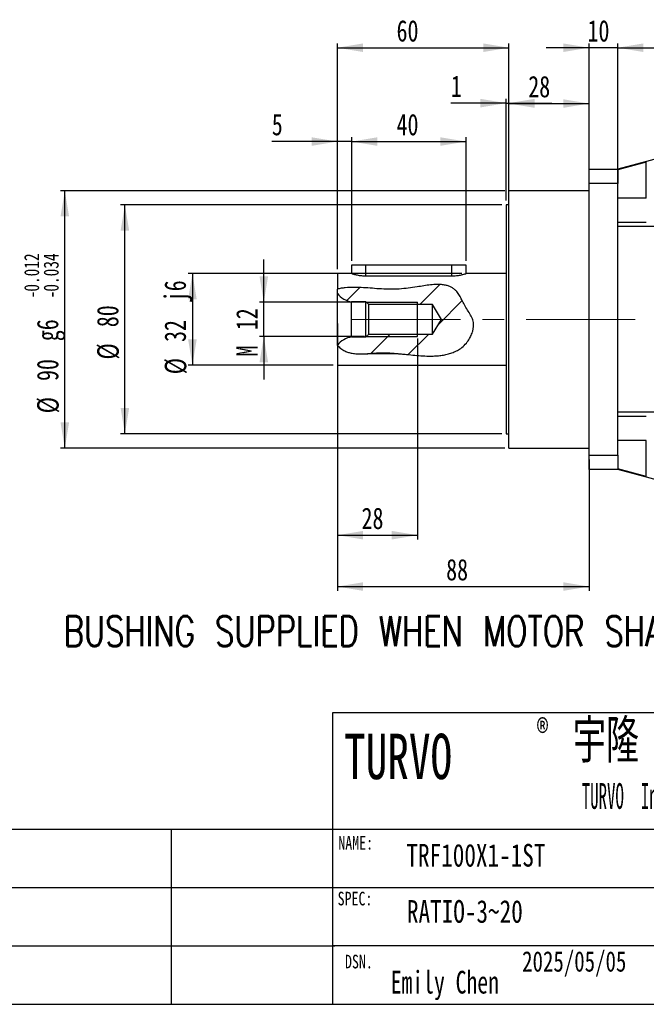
# Model space of a CAD drawing. Header units: millimetres. Extents: x 5 to 297, y -30 to 205.
# Tile 2 of 4: x 134 to 207, y 5 to 120. Entities that reach past the tile are written whole.
import ezdxf

# ---------------------------------------------------------------- set-up
doc = ezdxf.new("R2010")
doc.units = ezdxf.units.MM
doc.linetypes.add('CENTERX2', pattern=[20.32, 12.7, -2.54, 2.54, -2.54])
doc.layers.add('DIM', color=5, linetype='Continuous')
doc.layers.add('FORMAT', color=7, linetype='Continuous')
doc.layers.add('SLD-0', color=7, linetype='Continuous', lineweight=25)
doc.styles.add('SLDTEXTSTYLE0', font='TXT', dxfattribs={"width": 0.7})
doc.styles.add('SLDTEXTSTYLE1', font='TXT', dxfattribs={"width": 0.7, "bigfont": 'bigfont'})
doc.styles.add('SLDTEXTSTYLE2', font='TXT', dxfattribs={"width": 0.481674})
doc.styles.add('SLDTEXTSTYLE3', font='TXT', dxfattribs={"width": 0.75, "bigfont": 'bigfont'})
doc.styles.add('SLDTEXTSTYLE4', font='TXT', dxfattribs={"width": 0.75})
doc.dimstyles.new('SLDDIMSTYLE0', dxfattribs={"dimtxt": 2.5, "dimasz": 3, "dimexe": 0, "dimexo": 0.0625, "dimtad": 1, "dimlfac": 3, "dimrnd": 1e-09, "dimzin": 12, "dimdsep": 46, "dimtxsty": 'SLDTEXTSTYLE4', "dimsah": 1, "dimcen": 0.09, "dimadec": 0, "dimazin": 3, "dimtfac": 1, "dimtdec": 1, "dimtofl": 0, "dimtmove": 0, "dimatfit": 3, "dimfxl": 1, "dimfrac": 2, "dimtolj": 1, "dimtzin": 12, "dimarcsym": 0})
doc.dimstyles.new('SLDDIMSTYLE1', dxfattribs={"dimtxt": 2.5, "dimasz": 3, "dimexe": 0, "dimexo": 0.0625, "dimtad": 1, "dimlfac": 3, "dimrnd": 1e-09, "dimzin": 12, "dimdsep": 46, "dimtxsty": 'SLDTEXTSTYLE4', "dimsah": 1, "dimcen": 0.09, "dimadec": 0, "dimazin": 3, "dimtfac": 1, "dimtdec": 1, "dimtmove": 0, "dimatfit": 0, "dimfxl": 1, "dimfrac": 2, "dimtolj": 1, "dimtzin": 12, "dimarcsym": 0})
doc.dimstyles.new('SLDDIMSTYLE2', dxfattribs={"dimtxt": 2.5, "dimasz": 3, "dimexe": 0, "dimexo": 0.0625, "dimtad": 1, "dimdec": 3, "dimlfac": 3, "dimrnd": 1e-09, "dimzin": 12, "dimdsep": 46, "dimtxsty": 'SLDTEXTSTYLE4', "dimsah": 1, "dimcen": 0.09, "dimadec": 0, "dimazin": 3, "dimtol": 1, "dimtp": -0.012, "dimtm": 0.034, "dimtfac": 1, "dimtdec": 3, "dimtofl": 0, "dimtmove": 0, "dimatfit": 3, "dimfxl": 1, "dimfrac": 2, "dimtolj": 1, "dimarcsym": 0})
doc.dimstyles.new('SLDDIMSTYLE3', dxfattribs={"dimtxt": 2.5, "dimasz": 3, "dimexe": 0, "dimexo": 0.0625, "dimtad": 1, "dimlfac": 3, "dimrnd": 1e-09, "dimzin": 12, "dimdsep": 46, "dimtxsty": 'SLDTEXTSTYLE4', "dimsah": 1, "dimcen": 0.09, "dimadec": 0, "dimazin": 3, "dimtfac": 1, "dimtdec": 1, "dimtofl": 0, "dimtmove": 0, "dimatfit": 3, "dimfxl": 1, "dimfrac": 2, "dimtolj": 1, "dimarcsym": 0})

# ---------------------------------------------------------------- blocks, each defined once
blk = doc.blocks.new('SW_NOTE_0_2')
at = {"layer": 'SLD-0', "color": 0, "insert": (0, 4.09), "char_height": 3.175, "attachment_point": 1, "style": 'SLDTEXTSTYLE1'}
blk.add_mtext('科技股份有限公司', dxfattribs=at)
blk = doc.blocks.new('SW_NOTE_0_3')
at = {"layer": 'SLD-0', "color": 0, "insert": (0, 3.87), "char_height": 3, "attachment_point": 1, "style": 'SLDTEXTSTYLE2'}
blk.add_mtext('TURVO  International  Co.,  Ltd', dxfattribs=at)
blk = doc.blocks.new('SW_NOTE_0_4')
at = {"layer": 'SLD-0', "color": 0, "insert": (0, 6.48), "char_height": 5.027, "attachment_point": 1, "style": 'SLDTEXTSTYLE1'}
blk.add_mtext('宇隆', dxfattribs=at)
blk = doc.blocks.new('SW_NOTE_0')
at = {"layer": 'SLD-0', "color": 0, "insert": (0, 6.82), "char_height": 5.292, "attachment_point": 1, "style": 'SLDTEXTSTYLE0'}
blk.add_mtext('TURVO', dxfattribs=at)
blk = doc.blocks.new('SW_NOTE_0_1')
at = {"layer": 'SLD-0', "color": 0, "insert": (0, 4.09), "char_height": 3.17, "attachment_point": 1, "style": 'SLDTEXTSTYLE0'}
blk.add_mtext('®', dxfattribs=at)
blk = doc.blocks.new('圖塊6')
at = {"layer": 'SLD-0', "color": 7}
for name, p in [('SW_NOTE_0_1', (22.54, 3.86)), ('SW_NOTE_0', (0.12, -0.56))]:
    blk.add_blockref(name, p, dxfattribs=at)
blk = doc.blocks.new('圖塊25')
at = {"color": 7, "linetype": 'Continuous'}
blk.add_blockref('圖塊6', (-0.72, 0.98), dxfattribs=at)
at = {"layer": 'SLD-0', "color": 7}
for name, p in [('SW_NOTE_0_4', (26.06, 2.43)), ('SW_NOTE_0_2', (40.05, 3.09)), ('SW_NOTE_0_3', (27.1, -2.39))]:
    blk.add_blockref(name, p, dxfattribs=at)
blk = doc.blocks.new('_D_7')
at = {"layer": 'DIM'}
for p, q in [((190.77, 99.85), (139.01, 99.85)), ((139.51, 69.85), (139.51, 99.85)), ((190.77, 69.85), (139.01, 69.85))]:
    blk.add_line(p, q, dxfattribs=at)
for points in [[(139.51, 99.85), (139.01, 96.85), (140.01, 96.85)], [(139.51, 69.85), (140.01, 72.85), (139.01, 72.85)]]:
    blk.add_solid(points, dxfattribs=at)
at = {"layer": 'DIM', "attachment_point": 1, "rotation": 90, "style": 'SLDTEXTSTYLE4'}
for s, insert, char_height in [('0.012', (134.77, 88.08), 1.75), ('0.034', (137.04, 88.08), 1.75), ('-', (134.77, 87.31), 1.75), ('-', (137.04, 87.31), 1.75), ('g6', (136.25, 82.31), 2.5), ('90', (136.25, 77.67), 2.5), ('%%c', (136.29, 73.9), 2.5)]:
    blk.add_mtext(s, dxfattribs=dict(at, insert=insert, char_height=char_height))
blk = doc.blocks.new('_D_8')
at = {"layer": 'DIM'}
for p, q in [((190.94, 98.69), (190.94, 110.56)), ((191.27, 98.69), (191.27, 110.56)), ((190.94, 110.06), (184.5, 110.06)), ((190.94, 110.06), (191.27, 110.06)), ((191.27, 110.06), (196.27, 110.06))]:
    blk.add_line(p, q, dxfattribs=at)
for points in [[(190.94, 110.06), (187.94, 110.56), (187.94, 109.56)], [(191.27, 110.06), (194.27, 109.56), (194.27, 110.56)]]:
    blk.add_solid(points, dxfattribs=at)
at = {"layer": 'DIM', "insert": (184.5, 113.28), "char_height": 2.5, "attachment_point": 1, "style": 'SLDTEXTSTYLE4'}
blk.add_mtext('1', dxfattribs=at)
blk = doc.blocks.new('_D_9')
at = {"layer": 'DIM'}
for p, q in [((190.44, 98.19), (146.01, 98.19)), ((146.51, 71.52), (146.51, 98.19)), ((190.44, 71.52), (146.01, 71.52))]:
    blk.add_line(p, q, dxfattribs=at)
for points in [[(146.51, 98.19), (146.01, 95.19), (147.01, 95.19)], [(146.51, 71.52), (147.01, 74.52), (146.01, 74.52)]]:
    blk.add_solid(points, dxfattribs=at)
at = {"layer": 'DIM', "char_height": 2.5, "attachment_point": 1, "rotation": 90, "style": 'SLDTEXTSTYLE4'}
for s, insert in [('80', (143.25, 83.94)), ('%%c', (143.29, 80.17))]:
    blk.add_mtext(s, dxfattribs=dict(at, insert=insert))
blk = doc.blocks.new('_D_10')
at = {"layer": 'DIM'}
for p, q in [((171.27, 84.35), (171.27, 53.2)), ((200.6, 68.52), (200.6, 53.2)), ((171.27, 53.7), (200.6, 53.7))]:
    blk.add_line(p, q, dxfattribs=at)
for points in [[(171.27, 53.7), (174.27, 53.2), (174.27, 54.2)], [(200.6, 53.7), (197.6, 54.2), (197.6, 53.2)]]:
    blk.add_solid(points, dxfattribs=at)
at = {"layer": 'DIM', "insert": (183.95, 56.92), "char_height": 2.5, "attachment_point": 1, "style": 'SLDTEXTSTYLE4'}
blk.add_mtext('88', dxfattribs=at)
blk = doc.blocks.new('_D_11')
at = {"layer": 'DIM'}
for p, q in [((171.27, 82.64), (171.27, 59.19)), ((180.6, 82.64), (180.6, 59.19)), ((171.27, 59.69), (180.6, 59.69))]:
    blk.add_line(p, q, dxfattribs=at)
for points in [[(171.27, 59.69), (174.27, 59.19), (174.27, 60.19)], [(180.6, 59.69), (177.6, 60.19), (177.6, 59.19)]]:
    blk.add_solid(points, dxfattribs=at)
at = {"layer": 'DIM', "insert": (174.09, 62.91), "char_height": 2.5, "attachment_point": 1, "style": 'SLDTEXTSTYLE4'}
blk.add_mtext('28', dxfattribs=at)
blk = doc.blocks.new('_D_12')
at = {"layer": 'DIM'}
for p, q in [((162.7, 86.85), (162.7, 91.85)), ((174.44, 86.85), (162.2, 86.85)), ((162.7, 82.85), (162.7, 86.85)), ((174.44, 82.85), (162.2, 82.85)), ((162.7, 82.85), (162.7, 77.85))]:
    blk.add_line(p, q, dxfattribs=at)
for points in [[(162.7, 86.85), (163.2, 89.85), (162.2, 89.85)], [(162.7, 82.85), (162.2, 79.85), (163.2, 79.85)]]:
    blk.add_solid(points, dxfattribs=at)
at = {"layer": 'DIM', "char_height": 2.5, "attachment_point": 1, "rotation": 90, "style": 'SLDTEXTSTYLE4'}
for s, insert in [('12', (159.48, 83.59)), ('M', (159.48, 80.52))]:
    blk.add_mtext(s, dxfattribs=dict(at, insert=insert))
blk = doc.blocks.new('_D_13')
at = {"layer": 'DIM'}
for p, q in [((171.27, 90.69), (171.27, 106.08)), ((172.94, 91.69), (172.94, 106.08)), ((171.27, 105.58), (163.63, 105.58)), ((172.94, 105.58), (171.27, 105.58)), ((172.94, 105.58), (177.94, 105.58))]:
    blk.add_line(p, q, dxfattribs=at)
for points in [[(171.27, 105.58), (168.27, 106.08), (168.27, 105.08)], [(172.94, 105.58), (175.94, 105.08), (175.94, 106.08)]]:
    blk.add_solid(points, dxfattribs=at)
at = {"layer": 'DIM', "insert": (163.63, 108.81), "char_height": 2.5, "attachment_point": 1, "style": 'SLDTEXTSTYLE4'}
blk.add_mtext('5', dxfattribs=at)
blk = doc.blocks.new('_D_14')
at = {"layer": 'DIM'}
for p, q in [((172.94, 91.69), (172.94, 106.08)), ((186.27, 91.69), (186.27, 106.08)), ((172.94, 105.58), (186.27, 105.58))]:
    blk.add_line(p, q, dxfattribs=at)
for points in [[(172.94, 105.58), (175.94, 105.08), (175.94, 106.08)], [(186.27, 105.58), (183.27, 106.08), (183.27, 105.08)]]:
    blk.add_solid(points, dxfattribs=at)
at = {"layer": 'DIM', "insert": (178.17, 108.81), "char_height": 2.5, "attachment_point": 1, "style": 'SLDTEXTSTYLE4'}
blk.add_mtext('40', dxfattribs=at)
blk = doc.blocks.new('_D_15')
at = {"layer": 'DIM'}
for p, q in [((191.27, 100.35), (191.27, 110.51)), ((200.6, 101.19), (200.6, 110.51)), ((191.27, 110.01), (200.6, 110.01))]:
    blk.add_line(p, q, dxfattribs=at)
for points in [[(191.27, 110.01), (194.27, 109.51), (194.27, 110.51)], [(200.6, 110.01), (197.6, 110.51), (197.6, 109.51)]]:
    blk.add_solid(points, dxfattribs=at)
at = {"layer": 'DIM', "insert": (193.52, 113.24), "char_height": 2.5, "attachment_point": 1, "style": 'SLDTEXTSTYLE4'}
blk.add_mtext('28', dxfattribs=at)
blk = doc.blocks.new('_D_16')
at = {"layer": 'DIM'}
for p, q in [((171.27, 90.69), (171.27, 117.02)), ((171.27, 116.52), (191.27, 116.52)), ((191.27, 100.35), (191.27, 117.02))]:
    blk.add_line(p, q, dxfattribs=at)
for points in [[(171.27, 116.52), (174.27, 116.02), (174.27, 117.02)], [(191.27, 116.52), (188.27, 117.02), (188.27, 116.02)]]:
    blk.add_solid(points, dxfattribs=at)
at = {"layer": 'DIM', "insert": (178.17, 119.74), "char_height": 2.5, "attachment_point": 1, "style": 'SLDTEXTSTYLE4'}
blk.add_mtext('60', dxfattribs=at)
blk = doc.blocks.new('_D_17')
at = {"layer": 'DIM'}
for p, q in [((200.6, 116.52), (195.6, 116.52)), ((200.6, 101.19), (200.6, 117.02)), ((203.94, 116.52), (200.6, 116.52)), ((203.94, 74.53), (203.94, 117.02)), ((203.94, 116.52), (208.94, 116.52))]:
    blk.add_line(p, q, dxfattribs=at)
for points in [[(200.6, 116.52), (197.6, 117.02), (197.6, 116.02)], [(203.94, 116.52), (206.94, 116.02), (206.94, 117.02)]]:
    blk.add_solid(points, dxfattribs=at)
at = {"layer": 'DIM', "insert": (200.42, 119.74), "char_height": 2.5, "attachment_point": 1, "style": 'SLDTEXTSTYLE4'}
blk.add_mtext('10', dxfattribs=at)
blk = doc.blocks.new('_D_18')
at = {"layer": 'DIM'}
for p, q in [((185.77, 90.19), (153.88, 90.19)), ((154.38, 90.19), (154.38, 79.52)), ((170.77, 79.52), (153.88, 79.52))]:
    blk.add_line(p, q, dxfattribs=at)
for points in [[(154.38, 90.19), (153.88, 87.19), (154.88, 87.19)], [(154.38, 79.52), (154.88, 82.52), (153.88, 82.52)]]:
    blk.add_solid(points, dxfattribs=at)
at = {"layer": 'DIM', "char_height": 2.5, "attachment_point": 1, "rotation": 90, "style": 'SLDTEXTSTYLE4'}
for s, insert in [('j6', (151.12, 86.85)), ('32', (151.12, 82.22)), ('%%c', (151.16, 78.45))]:
    blk.add_mtext(s, dxfattribs=dict(at, insert=insert))

msp = doc.modelspace()

# ---------------------------------------------------------------- hatches: boundary and pattern name
at = {"linetype": 'Continuous', "lineweight": 18}
h = msp.add_hatch(dxfattribs=at)
h.set_pattern_fill('ANSI32', style=0)
edge = h.paths.add_edge_path(flags=0)
edge.add_spline(control_points=[(171.269668, 81.820519), (171.606774, 81.48128), (172.971641, 80.533809), (176.513636, 81.215637), (180.870943, 80.442127), (186.136693, 80.534134), (187.509892, 84.473464), (186.047993, 86.304101), (184.898729, 89.857028), (179.79217, 88.214866), (175.941014, 88.39016), (172.621311, 88.717559), (171.269668, 88.376399)], knot_values=[0.1297287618, 0.1297287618, 0.1297287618, 0.1297287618, 0.1631356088, 0.249170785, 0.3521451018, 0.4877269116, 0.5535271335, 0.582129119, 0.6464534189, 0.7802556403, 0.851923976, 0.9482876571, 0.9482876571, 0.9482876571, 0.9482876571], weights=[1, 1, 1, 1, 1, 1, 1, 1, 1, 1, 1, 1, 1], degree=3, periodic=0)
edge.add_line((171.269668, 88.376399), (171.269668, 87.853993))
edge.add_arc((173.335156, 89.540667), 2.666667, 219.23502901, 261.39869063)
edge.add_line((172.936335, 86.903993), (174.603002, 86.903993))
edge.add_line((174.603002, 86.903993), (174.936335, 86.570659))
edge.add_line((174.936335, 86.570659), (182.369668, 86.570659))
edge.add_line((182.369668, 86.570659), (183.401146, 84.853993))
edge.add_line((183.401146, 84.853993), (182.369668, 83.137326))
edge.add_line((182.369668, 83.137326), (174.936335, 83.137326))
edge.add_line((174.936335, 83.137326), (174.603002, 82.803993))
edge.add_line((174.603002, 82.803993), (172.936335, 82.803993))
edge.add_arc((173.335156, 80.167318), 2.666667, 98.60130937, 140.76497099)
edge.add_line((171.269668, 81.853993), (171.269668, 81.820519))

# ---------------------------------------------------------------- linework, layer by layer
at = {"color": 7, "linetype": 'Continuous', "lineweight": 25}
for p, q in [((210.103002, 104.020659), (203.936335, 102.353993)), ((200.603002, 102.353993), (203.936335, 102.353993)), ((200.603002, 100.687326), (200.603002, 102.353993)), ((207.269668, 103.17918), (203.936335, 102.278279)), ((203.936335, 102.353993), (203.936335, 100.687326)), ((207.269668, 98.996128), (207.269668, 103.17918)), ((203.936335, 100.687326), (200.603002, 100.687326)), ((200.603002, 69.020659), (200.603002, 100.687326)), ((203.936335, 95.67464), (203.936335, 100.687326)), ((200.603002, 99.853993), (191.269668, 99.853993)), ((191.269668, 84.853993), (191.269668, 99.853993)), ((207.269668, 98.996128), (203.936335, 98.996128)), ((191.269668, 98.187326), (190.936335, 98.187326)), ((190.936335, 98.187326), (190.936335, 71.520659)), ((207.269668, 96.162795), (203.936335, 96.162795)), ((210.103002, 95.67464), (203.936335, 95.67464)), ((203.936335, 74.033346), (203.936335, 95.67464)), ((172.936335, 91.187326), (172.936335, 90.185467)), ((174.603002, 91.187326), (172.936335, 91.187326)), ((174.603002, 89.920221), (174.603002, 91.187326)), ((184.603002, 91.187326), (174.603002, 91.187326)), ((186.269668, 91.187326), (184.603002, 91.187326)), ((184.603002, 89.920221), (184.603002, 91.187326)), ((186.269668, 90.185467), (186.269668, 91.187326)), ((172.942295, 90.187326), (171.269668, 90.187326)), ((171.269668, 90.187326), (171.269668, 88.376399)), ((174.603002, 89.920221), (184.603002, 89.920221)), ((190.936335, 90.187326), (186.263709, 90.187326)), ((171.269668, 87.853993), (171.269668, 88.376399)), ((171.269668, 81.853993), (171.269668, 87.853993)), ((174.603002, 86.903993), (172.936335, 86.903993)), ((172.936335, 82.803993), (172.936335, 86.903993)), ((174.936335, 86.570659), (174.603002, 86.903993)), ((174.603002, 82.803993), (174.603002, 86.903993)), ((182.369668, 86.570659), (174.936335, 86.570659)), ((174.936335, 83.137326), (174.936335, 86.570659)), ((183.401146, 84.853993), (182.369668, 86.570659)), ((182.369668, 83.137326), (182.369668, 86.570659)), ((182.369668, 83.137326), (183.401146, 84.853993)), ((191.269668, 69.853993), (191.269668, 84.853993)), ((172.936335, 82.803993), (174.603002, 82.803993)), ((174.603002, 82.803993), (174.936335, 83.137326)), ((174.936335, 83.137326), (182.369668, 83.137326)), ((171.269668, 81.820519), (171.269668, 81.853993)), ((171.269668, 81.820519), (171.269668, 79.520659)), ((171.269668, 79.520659), (190.936335, 79.520659)), ((210.103002, 74.033346), (203.936335, 74.033346)), ((203.936335, 69.020659), (203.936335, 74.033346)), ((207.269668, 73.54519), (203.936335, 73.54519)), ((190.936335, 71.520659), (191.269668, 71.520659)), ((207.269668, 70.711857), (203.936335, 70.711857)), ((207.269668, 66.528806), (207.269668, 70.711857)), ((191.269668, 69.853993), (200.603002, 69.853993)), ((200.603002, 67.353993), (200.603002, 69.020659)), ((200.603002, 69.020659), (203.936335, 69.020659)), ((203.936335, 69.020659), (203.936335, 67.353993)), ((203.936335, 67.353993), (200.603002, 67.353993)), ((207.269668, 66.528806), (203.936335, 67.429707)), ((210.103002, 65.687326), (203.936335, 67.353993))]:
    msp.add_line(p, q, dxfattribs=at)
for centre, start, end in [((173.335156, 89.540667), 219.23502901, 261.39869063), ((173.335156, 80.167318), 98.60130937, 140.76497099)]:
    msp.add_arc(centre, 2.666667, start, end, dxfattribs=at)
for points, knots in [([(172.942295, 90.185467), (172.941351, 90.18576), (172.93879, 90.186556), (172.984029, 90.172485), (173.070426, 90.146627), (173.199839, 90.110309), (173.366335, 90.067938), (173.570532, 90.022856), (173.805896, 89.980517), (174.068461, 89.946132), (174.336921, 89.924132), (174.518556, 89.921462), (174.603002, 89.920221)], [0, 0, 0, 0, 0.0588111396, 0.1595926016, 0.2632353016, 0.3653477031, 0.4701943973, 0.5765024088, 0.6858181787, 0.7931390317, 0.9038262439, 1, 1, 1, 1]), ([(184.603002, 89.920221), (184.692796, 89.921616), (184.875077, 89.924448), (185.139224, 89.946531), (185.390175, 89.979137), (185.619513, 90.019729), (185.825293, 90.064482), (185.998796, 90.108267), (186.136474, 90.146844), (186.225875, 90.173673), (186.269228, 90.187187), (186.265042, 90.185882), (186.263709, 90.185467)], [0, 0, 0, 0, 0.10224528, 0.2075547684, 0.3097735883, 0.4147896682, 0.5201925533, 0.6285133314, 0.7361310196, 0.8470600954, 0.9513136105, 1, 1, 1, 1]), ([(171.269668, 81.820519), (171.403015, 81.696269), (171.669467, 81.447993), (172.102392, 81.178591), (172.548248, 80.995407), (173.030575, 80.876217), (173.584251, 80.819193), (174.419952, 80.82565), (175.486369, 80.867937), (176.787022, 80.886342), (178.08687, 80.867843), (179.255568, 80.777265), (180.292123, 80.660669), (181.216196, 80.590033), (182.037163, 80.565785), (182.747634, 80.588239), (183.342504, 80.643041), (183.925892, 80.740763), (184.486427, 80.890522), (185.015776, 81.096338), (185.554361, 81.388957), (186.071054, 81.799965), (186.499414, 82.30826), (186.813037, 82.845338), (187.003707, 83.322612), (187.11081, 83.766633), (187.148018, 84.1325), (187.131351, 84.473988), (187.068989, 84.782772), (186.950651, 85.075101), (186.727194, 85.457136), (186.428286, 85.941394), (186.08836, 86.536052), (185.785866, 87.107986), (185.507091, 87.640262), (185.22603, 88.051691), (184.928177, 88.356162), (184.627102, 88.569983), (184.275221, 88.730072), (183.867835, 88.845045), (183.413648, 88.906764), (182.823023, 88.923974), (182.125515, 88.877699), (181.334718, 88.768617), (180.476277, 88.616064), (179.529923, 88.47497), (178.492222, 88.38185), (177.447988, 88.345886), (176.399743, 88.383582), (175.3532, 88.473164), (174.300366, 88.550273), (173.244748, 88.587993), (172.383609, 88.553351), (171.72424, 88.477192), (171.421153, 88.409988), (171.269668, 88.376399)], [0, 0, 0, 0, 0.0162282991, 0.032427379, 0.0448194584, 0.0572074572, 0.0731711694, 0.0891870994, 0.1237603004, 0.1583844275, 0.1929062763, 0.2273397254, 0.2521066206, 0.2768700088, 0.3015668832, 0.3175334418, 0.3335308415, 0.3494697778, 0.3655729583, 0.3817412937, 0.3978368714, 0.4189291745, 0.4400138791, 0.4561279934, 0.472221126, 0.4828555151, 0.4934754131, 0.5018206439, 0.5101558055, 0.5184787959, 0.5268260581, 0.5454694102, 0.5641590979, 0.5827842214, 0.6000132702, 0.6172140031, 0.6282638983, 0.6392947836, 0.6504126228, 0.6615340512, 0.6743410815, 0.6871765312, 0.7085522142, 0.7300390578, 0.7515352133, 0.7792385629, 0.8070317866, 0.8348073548, 0.8624865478, 0.8906160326, 0.9188046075, 0.9468615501, 0.974811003, 0.987410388, 1, 1, 1, 1]), ([(174.155261, 80.826103), (174.362394, 80.834792), (174.922895, 80.858303), (175.823956, 80.946638), (176.857729, 80.971136), (177.87027, 80.91494), (178.742467, 80.827637), (179.280757, 80.770027), (179.486746, 80.747981)], [0, 0, 0, 0, 0.1163566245, 0.3148599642, 0.5079951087, 0.6961158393, 0.8837115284, 1, 1, 1, 1])]:
    msp.add_open_spline(points, degree=3, knots=knots, dxfattribs=at)
at = {"layer": 'DIM'}
for p, q in [((174.653002, 86.853993), (180.603002, 86.853993)), ((180.603002, 82.853993), (180.603002, 86.853993)), ((174.653002, 82.853993), (180.603002, 82.853993))]:
    msp.add_line(p, q, dxfattribs=at)
at = {"layer": 'DIM', "linetype": 'CENTERX2', "lineweight": 18}
msp.add_line((172.936335, 84.853993), (250.908961, 84.853993), dxfattribs=at)
at = {"layer": 'FORMAT'}
for p, q in [((292, 38.988124), (170.712531, 38.988124)), ((170.712531, 38.988124), (170.712531, 5)), ((5, 25.399451), (170.712531, 25.399451)), ((151.948753, 5), (151.948753, 25.399451)), ((170.712531, 25.399451), (249.083345, 25.399451)), ((5, 18.6), (170.712531, 18.6)), ((170.712531, 18.6), (249.083345, 18.6)), ((5.243894, 11.82159), (170.956425, 11.82159)), ((249.083345, 11.82159), (170.712531, 11.82159)), ((5, 5), (292, 5))]:
    msp.add_line(p, q, dxfattribs=at)

# ---------------------------------------------------------------- block references
at = {"color": 7, "linetype": 'Continuous'}
msp.add_blockref('圖塊25', (172.645297, 29.304892), dxfattribs=at)

# ---------------------------------------------------------------- texts
at = {"layer": 'DIM', "insert": (139.374912, 50.260309), "char_height": 3.5, "attachment_point": 1, "style": 'SLDTEXTSTYLE3'}
msp.add_mtext('BUSHING SUPPLIED WHEN MOTOR SHAFT DIMETER SMALL THAN Φ24', dxfattribs=at)
at = {"layer": 'FORMAT', "color": 7, "char_height": 1.5875, "attachment_point": 1, "style": 'SLDTEXTSTYLE4'}
for s, insert in [('NAME:', (171.384189, 24.619843)), ('SPEC:', (171.300922, 18.121326)), ('DSN.', (172.158905, 10.773741))]:
    msp.add_mtext(s, dxfattribs=dict(at, insert=insert))
at = {"layer": 'FORMAT', "attachment_point": 1}
for s, insert, char_height, style in [('TRF100X1-1ST', (179.317828, 23.699528), 2.64583333, 'SLDTEXTSTYLE4'), ('RATIO-3~20', (179.379483, 17.14963), 2.6458333, 'SLDTEXTSTYLE4'), ('2025/05/05', (192.797857, 11.192116), 2.38125, 'SLDTEXTSTYLE4'), ('Emily Chen', (177.494518, 8.902503), 2.6458333, 'SLDTEXTSTYLE0')]:
    msp.add_mtext(s, dxfattribs=dict(at, insert=insert, char_height=char_height, style=style))

# ---------------------------------------------------------------- dimensions: what is measured, and where the dimension line sits
at = {"layer": 'DIM'}
for base, p1, p2, dimstyle, picture, middle in [((191.269668, 116.520659), (171.269668, 90.187326), (191.269668, 99.853993), 'SLDDIMSTYLE0', '_D_16', (180.021341, 116.520659)), ((200.603002, 116.520659), (203.936335, 74.033346), (200.603002, 100.687326), 'SLDDIMSTYLE1', '_D_17', (202.269668, 116.520659)), ((191.269668, 112.039649), (190.936335, 98.187326), (191.269668, 98.187326), 'SLDDIMSTYLE1', '_D_8', (185.427479, 112.039649)), ((200.603002, 110.014948), (191.269668, 99.853993), (200.603002, 100.687326), 'SLDDIMSTYLE0', '_D_15', (195.369445, 110.014948)), ((171.269668, 105.582411), (172.936335, 91.187326), (171.269668, 90.187326), 'SLDDIMSTYLE1', '_D_13', (164.552593, 105.582411)), ((186.269668, 105.582411), (172.936335, 91.187326), (186.269668, 91.187326), 'SLDDIMSTYLE0', '_D_14', (180.021341, 105.582411)), ((200.603002, 55.683961), (171.269668, 84.853993), (200.603002, 69.020659), 'SLDDIMSTYLE0', '_D_10', (185.800298, 55.683961)), ((180.603002, 61.670424), (171.269668, 83.137326), (180.603002, 83.137326), 'SLDDIMSTYLE0', '_D_11', (175.936335, 61.670424))]:
    dim = msp.add_linear_dim(base=base, p1=p1, p2=p2, dimstyle=dimstyle, dxfattribs=at)
    dim.commit()
    dim.dimension.update_dxf_attribs({"geometry": picture, "text_midpoint": middle, "dimtype": 160})
for base, p1, p2, text, dimstyle, picture, middle in [((139.512776, 99.853993), (191.269668, 69.853993), (191.269668, 99.853993), '%%c<>g6', 'SLDDIMSTYLE2', '_D_7', (139.512776, 83.901669)), ((146.512776, 98.187326), (190.936335, 71.520659), (190.936335, 98.187326), '%%c<>', 'SLDDIMSTYLE0', '_D_9', (146.512776, 83.901669)), ((162.700433, 86.853993), (174.936335, 82.853993), (174.936335, 86.853993), 'M<>', 'SLDDIMSTYLE1', '_D_12', (162.700433, 83.901669)), ((154.378513, 79.520659), (186.269668, 90.187326), (171.269668, 79.520659), '%%c<>j6', 'SLDDIMSTYLE3', '_D_18', (154.378513, 83.901669))]:
    dim = msp.add_linear_dim(base=base, p1=p1, p2=p2, angle=90, text=text, dimstyle=dimstyle, dxfattribs=at)
    dim.commit()
    dim.dimension.update_dxf_attribs({"geometry": picture, "text_midpoint": middle, "dimtype": 160})

doc.saveas('drawing.dxf')
